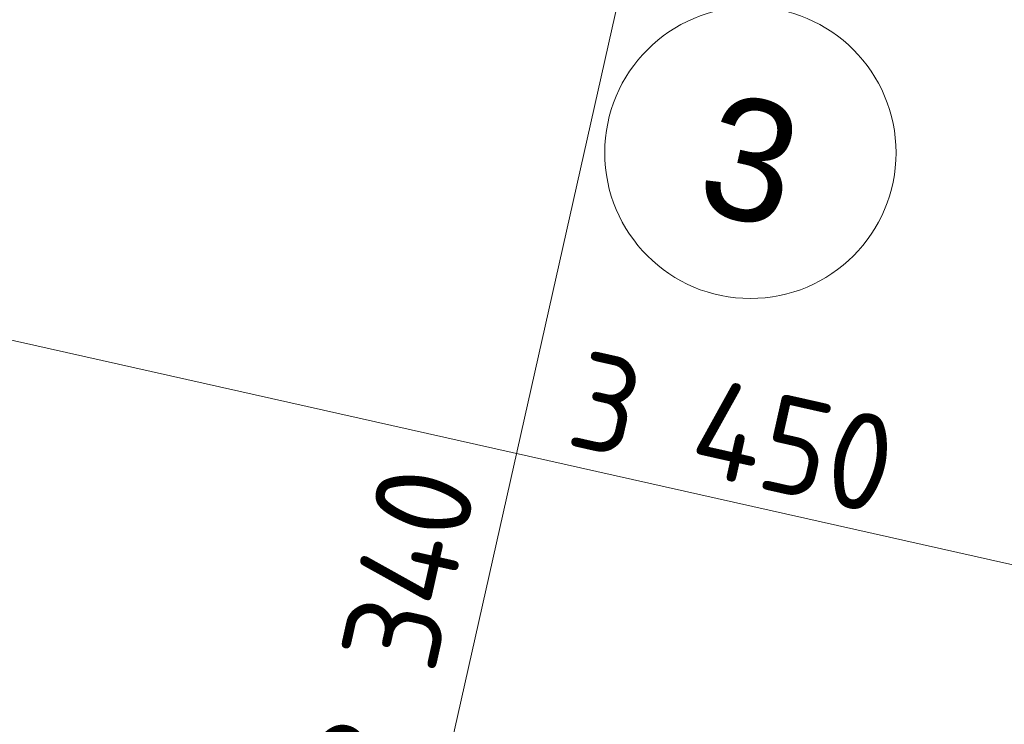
# Model space of a CAD drawing. Header units: millimetres. Extents: x -7213913 to -6930487, y 6129472 to 6353620.
# Tile 61 of 256: x -7201647 to -7199619, y 6160069 to 6161520. Entities that reach past the tile are written whole.
import ezdxf
from ezdxf.enums import TextEntityAlignment as Align

# ---------------------------------------------------------------- set-up
doc = ezdxf.new("R2010")
doc.units = ezdxf.units.MM
doc.header["$MEASUREMENT"] = 0
doc.layers.add('S - квартира_помещение.АР', color=7, linetype='Continuous')
doc.layers.add('АР-Чертеж-Размеры.АР', color=7, linetype='Continuous')
doc.layers.add('АР-Чертеж-Размеры.АР_Ном._пера__1', color=7, linetype='Continuous', lineweight=0)
doc.layers.add('Паспорта Зон Archicad_Ном._пера__1', color=7, linetype='Continuous', lineweight=0)
doc.styles.add('РЎР“Р•РќР•Р\xa0Р\x98Р\xa0_РЎРўР\x98Р›Р¬_1', font='txt')
doc.styles.add('РЎР“Р•РќР•Р\xa0Р\x98Р\xa0_РЎРўР\x98Р›Р¬_2', font='calibri.ttf')
doc.styles.add('РЎР“Р•РќР•Р\xa0Р\x98Р\xa0_РЎРўР\x98Р›Р¬_3', font='GOST_Common.ttf')
doc.dimstyles.new('СГЕНЕРИР_СТИЛЬ__4', dxfattribs={"dimtxt": 200, "dimasz": 142.5, "dimexe": 0.18, "dimexo": 0.0625, "dimgap": 0, "dimtad": 1, "dimdec": 0, "dimzin": 0, "dimdsep": 46, "dimtxsty": 'РЎР“Р•РќР•Р\xa0Р\x98Р\xa0_РЎРўР\x98Р›Р¬_3', "dimblk": 'ARROWHEAD_6', "dimblk1": 'ARROWHEAD_6', "dimblk2": 'ARROWHEAD_6', "dimcen": 0.09, "dimse1": 1, "dimse2": 1, "dimclrd": 7, "dimclre": 7, "dimclrt": 7, "dimazin": 0, "dimtfac": 1, "dimtdec": 4, "dimtmove": 2, "dimatfit": 3, "dimfxl": 1, "dimtolj": 1, "dimtzin": 0, "dimarcsym": 0})

# ---------------------------------------------------------------- blocks, each defined once
blk = doc.blocks.new('Кухня_3_10_1', base_point=(-7200749.3, 6161287.2))
at = {"layer": 'Паспорта Зон Archicad_Ном._пера__1', "color": 7, "linetype": 'Continuous', "lineweight": 0}
blk.add_circle((-7200142, 6161245.7), 300, dxfattribs=at)
at = {"layer": 'Паспорта Зон Archicad_Ном._пера__1', "color": 7, "lineweight": 0, "style": 'РЎР“Р•РќР•Р\xa0Р\x98Р\xa0_РЎРўР\x98Р›Р¬_1'}
blk.add_attdef('ROOM_NUMBER', text='', height=250, rotation=347.3417, dxfattribs=at).set_placement((-7200142, 6161230.8), align=Align.MIDDLE_CENTER)
at = {"layer": 'Паспорта Зон Archicad_Ном._пера__1', "color": 7, "lineweight": 0, "style": 'РЎР“Р•РќР•Р\xa0Р\x98Р\xa0_РЎРўР\x98Р›Р¬_2'}
blk.add_attdef('ROOM_AREA', text='', height=200, rotation=347.3417, dxfattribs=at).set_placement((-7199215.8, 6159412.9), align=Align.MIDDLE_RIGHT)
blk = doc.blocks.new('*D924', base_point=(-6566190.3, 6562677.8))
at = {"layer": 'АР-Чертеж-Размеры.АР_Ном._пера__1', "color": 7, "linetype": 'Continuous', "lineweight": 0, "transparency": 16777216}
for p, q in [((-7202278.2, 6160854.1), (-7202216.5, 6161128.5)), ((-7202157.7, 6161048), (-7202337, 6160934.5)), ((-7202357.1, 6161015.9), (-7202247.3, 6160991.3)), ((-7202247.3, 6160991.3), (-7198881.2, 6160235.3)), ((-7198912, 6160098), (-7198850.4, 6160372.5)), ((-7198970.8, 6160178.5), (-7198791.6, 6160292)), ((-7198881.2, 6160235.3), (-7198771.4, 6160210.6))]:
    blk.add_line(p, q, dxfattribs=at)
at = {"layer": 'АР-Чертеж-Размеры.АР_Ном._пера__1', "color": 7, "lineweight": 0, "transparency": 16777216, "insert": (-7200526.2, 6160645.7), "char_height": 200, "attachment_point": 7, "rotation": 347.3417, "style": 'РЎР“Р•РќР•Р\xa0Р\x98Р\xa0_РЎРўР\x98Р›Р¬_3'}
blk.add_mtext('\\A1;{\\pql;\\fGOST Common|b0|i0|c204|p0;\\W1.000000;3\xa0450}', dxfattribs=at)
blk = doc.blocks.new('ARROWHEAD_6')
at = {"color": 0, "linetype": 'Continuous', "lineweight": 0}
for p, q in [((-0.5, -0.5), (0.5, 0.5)), ((0, 0), (-1, 0))]:
    blk.add_line(p, q, dxfattribs=at)
blk = doc.blocks.new('*D1077', base_point=(-6566190.3, 6562677.8))
at = {"layer": 'АР-Чертеж-Размеры.АР_Ном._пера__1', "color": 7, "linetype": 'Continuous', "lineweight": 0, "transparency": 16777216}
for p, q in [((-7200201.2, 6162506.6), (-7200225.9, 6162396.9)), ((-7200169.1, 6162307.2), (-7200282.6, 6162486.5)), ((-7200363.1, 6162427.7), (-7200088.7, 6162366)), ((-7200225.9, 6162396.9), (-7200957.8, 6159137.8)), ((-7201014.6, 6159227.5), (-7200901.1, 6159048.2)), ((-7201095.1, 6159168.7), (-7200820.6, 6159107)), ((-7200957.8, 6159137.8), (-7200982.5, 6159028.1))]:
    blk.add_line(p, q, dxfattribs=at)
at = {"layer": 'АР-Чертеж-Размеры.АР_Ном._пера__1', "color": 7, "lineweight": 0, "transparency": 16777216, "insert": (-7200849.1, 6159920.3), "char_height": 200, "attachment_point": 7, "rotation": 77.3417, "style": 'РЎР“Р•РќР•Р\xa0Р\x98Р\xa0_РЎРўР\x98Р›Р¬_3'}
blk.add_mtext('\\A1;{\\pql;\\fGOST Common|b0|i0|c204|p0;\\W1.000000;3\xa0340}', dxfattribs=at)

msp = doc.modelspace()

# ---------------------------------------------------------------- block references
at = {"layer": 'S - квартира_помещение.АР', "color": 7, "linetype": 'Continuous', "lineweight": 0}
ref = msp.add_blockref('Кухня_3_10_1', (-7200749.3, 6161287.2), dxfattribs=at)
ref.add_attrib('ROOM_NUMBER', '3', dxfattribs={"layer": 'Паспорта Зон Archicad_Ном._пера__1', "color": 7, "lineweight": 0, "height": 250, "rotation": 347.3417, "style": 'РЎР“Р•РќР•Р\xa0Р\x98Р\xa0_РЎРўР\x98Р›Р¬_1'}).set_placement((-7200142, 6161230.8), align=Align.MIDDLE_CENTER)

# ---------------------------------------------------------------- dimensions: what is measured, and where the dimension line sits
at = {"layer": 'АР-Чертеж-Размеры.АР', "color": 7, "linetype": 'Continuous', "lineweight": 0}
for base, p1, p2, angle, picture, middle, turn in [((-7198881.2, 6160235.3), (-7201695.3, 6163449.4), (-7198735.6, 6160883.5), 347.3417, '*D924', (-7200169.6, 6160668.1), 347.3417), ((-7200957.8, 6159137.8), (-7198483.6, 6162005.6), (-7200957.8, 6159137.8), 257.3417, '*D1077', (-7200871.5, 6160277), 77.3417)]:
    dim = msp.add_linear_dim(base=base, p1=p1, p2=p2, angle=angle, dimstyle='СГЕНЕРИР_СТИЛЬ__4', dxfattribs=at)
    dim.commit()
    dim.dimension.update_dxf_attribs({"geometry": picture, "text_midpoint": middle, "dimtype": 160, "text_rotation": turn})

doc.saveas('drawing.dxf')
